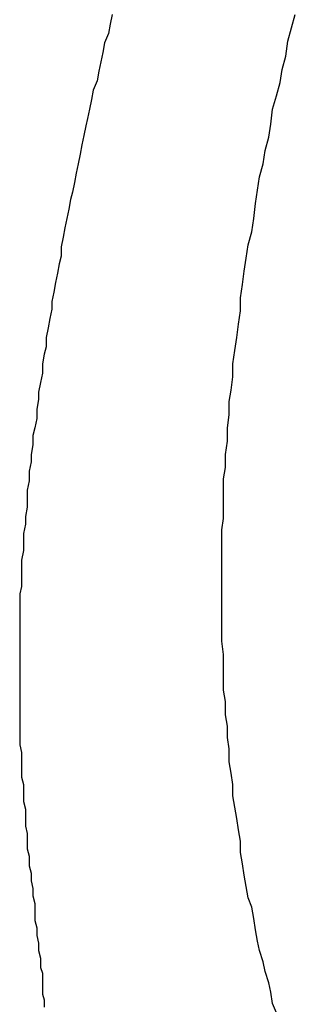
# Model space of a CAD drawing. Header units: millimetres. Extents: x 7187 to 8806, y -3756 to -2918.
# Tile 87 of 250: x 7831.16 to 7832.62, y -3638.74 to -3633.52. Entities that reach past the tile are written whole.
import ezdxf

# ---------------------------------------------------------------- set-up
doc = ezdxf.new("R2010")
doc.units = ezdxf.units.MM
doc.header["$LTSCALE"] = 3

msp = doc.modelspace()

# ---------------------------------------------------------------- linework, layer by layer
at = {"linetype": 'Continuous', "lineweight": 30}
for points in [[(7831.6526, -3633.4965, 0), (7831.6426, -3633.5465, 0), (7831.6326, -3633.5965, 0), (7831.6126, -3633.6465, 0), (7831.6026, -3633.6965, 0), (7831.5926, -3633.7465, 0), (7831.5826, -3633.7965, 0), (7831.5726, -3633.8465, 0), (7831.5526, -3633.8965, 0), (7831.5426, -3633.9465, 0), (7831.5326, -3633.9965, 0), (7831.5226, -3634.0465, 0), (7831.5126, -3634.0865, 0), (7831.5026, -3634.1365, 0), (7831.4926, -3634.1865, 0), (7831.4826, -3634.2365, 0), (7831.4726, -3634.2865, 0), (7831.4626, -3634.3365, 0), (7831.4526, -3634.3865, 0), (7831.4426, -3634.4365, 0), (7831.4326, -3634.4765, 0), (7831.4226, -3634.5265, 0), (7831.4126, -3634.5765, 0), (7831.4026, -3634.6265, 0), (7831.3926, -3634.6765, 0), (7831.3826, -3634.7265, 0), (7831.3826, -3634.7765, 0), (7831.3726, -3634.8165, 0), (7831.3626, -3634.8665, 0), (7831.3526, -3634.9165, 0), (7831.3426, -3634.9665, 0), (7831.3326, -3635.0165, 0), (7831.3326, -3635.0565, 0), (7831.3226, -3635.1065, 0), (7831.3126, -3635.1565, 0), (7831.3026, -3635.2065, 0), (7831.3026, -3635.2565, 0), (7831.2926, -3635.2965, 0), (7831.2826, -3635.3465, 0), (7831.2826, -3635.3965, 0), (7831.2726, -3635.4465, 0), (7831.2626, -3635.4965, 0), (7831.2626, -3635.5365, 0), (7831.2526, -3635.5865, 0), (7831.2526, -3635.6365, 0), (7831.2426, -3635.6865, 0), (7831.2326, -3635.7265, 0), (7831.2326, -3635.7765, 0), (7831.2226, -3635.8265, 0), (7831.2226, -3635.8665, 0), (7831.2126, -3635.9165, 0), (7831.2126, -3635.9665, 0), (7831.2026, -3636.0165, 0), (7831.2026, -3636.0565, 0), (7831.2026, -3636.1065, 0), (7831.1926, -3636.1565, 0), (7831.1926, -3636.1965, 0), (7831.1826, -3636.2465, 0), (7831.1826, -3636.2965, 0), (7831.1826, -3636.3365, 0), (7831.1726, -3636.3865, 0), (7831.1726, -3636.4265, 0), (7831.1726, -3636.4765, 0), (7831.1726, -3636.5265, 0), (7831.1626, -3636.5665, 0), (7831.1626, -3636.6165, 0), (7831.1626, -3636.6565, 0), (7831.1626, -3636.7065, 0), (7831.1626, -3636.7465, 0), (7831.1626, -3636.7965, 0), (7831.1626, -3636.8365, 0), (7831.1626, -3636.8865, 0), (7831.1626, -3636.9265, 0), (7831.1626, -3636.9765, 0), (7831.1626, -3637.0165, 0), (7831.1626, -3637.0565, 0), (7831.1626, -3637.1065, 0), (7831.1626, -3637.1465, 0), (7831.1626, -3637.1965, 0), (7831.1626, -3637.2365, 0), (7831.1626, -3637.2765, 0), (7831.1626, -3637.3265, 0), (7831.1626, -3637.3665, 0), (7831.1726, -3637.4065, 0), (7831.1726, -3637.4565, 0), (7831.1726, -3637.4965, 0), (7831.1726, -3637.5365, 0), (7831.1826, -3637.5765, 0), (7831.1826, -3637.6265, 0), (7831.1826, -3637.6665, 0), (7831.1926, -3637.7065, 0), (7831.1926, -3637.7465, 0), (7831.1926, -3637.7965, 0), (7831.2026, -3637.8365, 0), (7831.2026, -3637.8765, 0), (7831.2026, -3637.9165, 0), (7831.2126, -3637.9565, 0), (7831.2126, -3638.0065, 0), (7831.2226, -3638.0465, 0), (7831.2226, -3638.0865, 0), (7831.2326, -3638.1265, 0), (7831.2326, -3638.1665, 0), (7831.2426, -3638.2065, 0), (7831.2426, -3638.2565, 0), (7831.2426, -3638.2965, 0), (7831.2526, -3638.3365, 0), (7831.2526, -3638.3765, 0), (7831.2626, -3638.4165, 0), (7831.2626, -3638.4565, 0), (7831.2726, -3638.4965, 0), (7831.2726, -3638.5465, 0)], [(7832.5226, -3638.7865, 0), (7832.5026, -3638.7365, 0), (7832.4926, -3638.6765, 0), (7832.4826, -3638.6265, 0), (7832.4626, -3638.5665, 0), (7832.4526, -3638.5165, 0), (7832.4326, -3638.4565, 0), (7832.4226, -3638.4065, 0), (7832.4126, -3638.3465, 0), (7832.4026, -3638.2865, 0), (7832.3926, -3638.2265, 0), (7832.3726, -3638.1765, 0), (7832.3626, -3638.1165, 0), (7832.3526, -3638.0565, 0), (7832.3426, -3637.9965, 0), (7832.3326, -3637.9365, 0), (7832.3326, -3637.8765, 0), (7832.3226, -3637.8165, 0), (7832.3126, -3637.7565, 0), (7832.3026, -3637.6965, 0), (7832.2926, -3637.6365, 0), (7832.2926, -3637.5765, 0), (7832.2826, -3637.5165, 0), (7832.2726, -3637.4565, 0), (7832.2726, -3637.3865, 0), (7832.2626, -3637.3265, 0), (7832.2626, -3637.2665, 0), (7832.2526, -3637.2065, 0), (7832.2526, -3637.1365, 0), (7832.2426, -3637.0765, 0), (7832.2426, -3637.0165, 0), (7832.2426, -3636.9465, 0), (7832.2426, -3636.8865, 0), (7832.2326, -3636.8165, 0), (7832.2326, -3636.7565, 0), (7832.2326, -3636.6865, 0), (7832.2326, -3636.6265, 0), (7832.2326, -3636.5565, 0), (7832.2326, -3636.4965, 0), (7832.2326, -3636.4265, 0), (7832.2326, -3636.3665, 0), (7832.2326, -3636.2965, 0), (7832.2326, -3636.2265, 0), (7832.2426, -3636.1665, 0), (7832.2426, -3636.0965, 0), (7832.2426, -3636.0265, 0), (7832.2426, -3635.9565, 0), (7832.2526, -3635.8965, 0), (7832.2526, -3635.8265, 0), (7832.2626, -3635.7565, 0), (7832.2626, -3635.6865, 0), (7832.2726, -3635.6165, 0), (7832.2726, -3635.5465, 0), (7832.2826, -3635.4865, 0), (7832.2926, -3635.4165, 0), (7832.2926, -3635.3465, 0), (7832.3026, -3635.2765, 0), (7832.3126, -3635.2065, 0), (7832.3226, -3635.1365, 0), (7832.3326, -3635.0665, 0), (7832.3326, -3634.9965, 0), (7832.3426, -3634.9265, 0), (7832.3526, -3634.8565, 0), (7832.3626, -3634.7865, 0), (7832.3726, -3634.7165, 0), (7832.3926, -3634.6465, 0), (7832.4026, -3634.5765, 0), (7832.4126, -3634.4965, 0), (7832.4226, -3634.4265, 0), (7832.4326, -3634.3565, 0), (7832.4526, -3634.2865, 0), (7832.4626, -3634.2165, 0), (7832.4826, -3634.1465, 0), (7832.4926, -3634.0765, 0), (7832.5026, -3633.9965, 0), (7832.5226, -3633.9265, 0), (7832.5426, -3633.8565, 0), (7832.5526, -3633.7865, 0), (7832.5726, -3633.7165, 0), (7832.5826, -3633.6365, 0), (7832.6026, -3633.5665, 0), (7832.6226, -3633.4965, 0)], [(7831.2726, -3638.5465, 0), (7831.2826, -3638.5765, 0), (7831.2826, -3638.6165, 0), (7831.2826, -3638.6465, 0), (7831.2826, -3638.6865, 0), (7831.2926, -3638.7165, 0), (7831.2926, -3638.7565, 0)]]:
    msp.add_polyline3d(points, dxfattribs=at)

doc.saveas('drawing.dxf')
